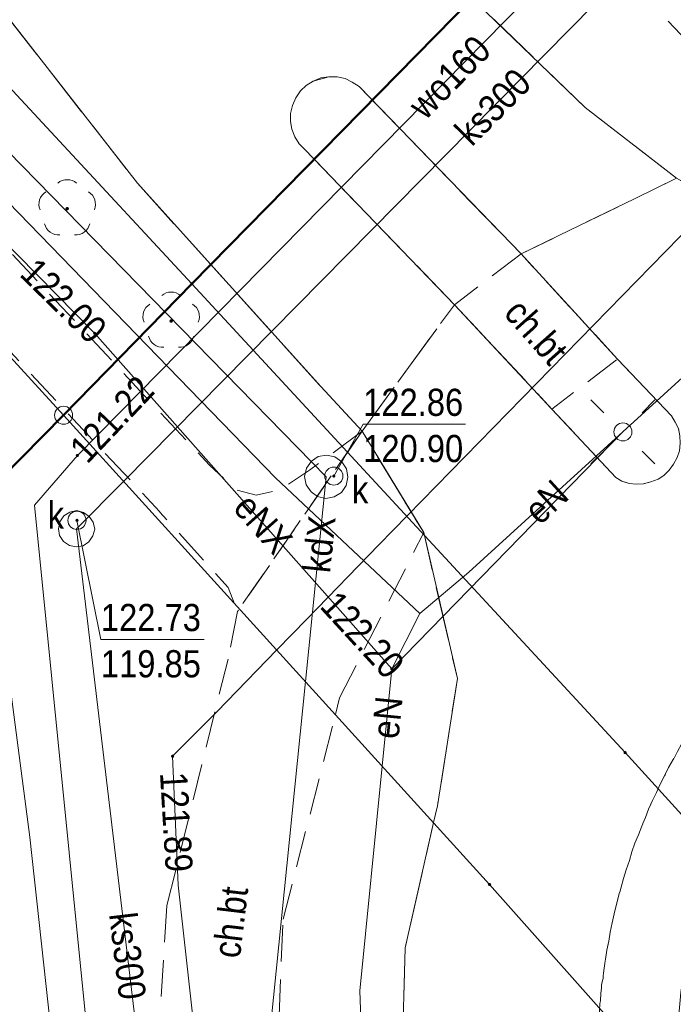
# Model space of a CAD drawing. Header units: metres. Extents: x 0 to 6446955, y 0 to 5658558.
# Tile 107 of 188: x 6441170 to 6441188, y 5654541 to 5654568. Entities that reach past the tile are written whole.
import ezdxf
from ezdxf.enums import TextEntityAlignment as Align

# ---------------------------------------------------------------- set-up
doc = ezdxf.new("R2010")
doc.units = ezdxf.units.M
doc.header["$MEASUREMENT"] = 0
for name, pattern in [('1.0_0.5', [1.5, 1, -0.5]), ('1.5_0.5', [2, 1.5, -0.5]), ('219-500', [0]), ('PRZER3-1', [4, 3, -1])]:
    doc.linetypes.add(name, pattern=pattern)
doc.layers.get('0').update_dxf_attribs({"color": 2, "linetype": 'CONTINUOUS', "lineweight": 5})
for name, color, linetype in [('202-punkt graniczny', 7, 'CONTINUOUS'), ('203-punkt graniczny', 7, 'CONTINUOUS'), ('219-działka ewidencyjna', 7, 'CONTINUOUS'), ('chodnik', 7, 'CONTINUOUS'), ('chodnik-Atr17', 7, 'CONTINUOUS'), ('jezdnia', 7, 'CONTINUOUS'), ('komora podziemna', 7, 'CONTINUOUS'), ('krawężnik', 7, 'CONTINUOUS'), ('latarnia', 7, 'CONTINUOUS'), ('przewód elektroenergetyczny podziemny', 7, 'CONTINUOUS'), ('przewód elektroenergetyczny podziemny-Atr1', 7, 'CONTINUOUS'), ('przewód gazowy', 7, 'CONTINUOUS'), ('przewód kanalizacyjny', 7, 'CONTINUOUS'), ('przewód kanalizacyjny-Atr1', 7, 'CONTINUOUS'), ('przewód telekomunikacyjny podziemny', 7, 'CONTINUOUS'), ('przewód wodociągowy', 7, 'CONTINUOUS'), ('przewód wodociągowy-Atr1', 7, 'CONTINUOUS'), ('rzedna', 7, 'CONTINUOUS'), ('rzedna-Atr2', 7, 'CONTINUOUS'), ('rzedna-Atr3', 7, 'CONTINUOUS'), ('właz do komory lub kanału - okrągły', 7, 'CONTINUOUS'), ('właz do komory lub kanału - okrągły-Atr17', 7, 'CONTINUOUS')]:
    doc.layers.add(name, color=color, linetype=linetype)
doc.layers.add('z - kartowanie', color=1, linetype='CONTINUOUS', lineweight=5)
doc.layers.add('z - MPZT', color=121, linetype='PRZER3-1', lineweight=18)
doc.styles.add('MapaZas', font='geodezja.shx', dxfattribs={"width": 0.9})

# ---------------------------------------------------------------- blocks, each defined once
blk = doc.blocks.new('203')
at = {"linetype": 'Continuous', "lineweight": 0}
h = blk.add_hatch(color=0, dxfattribs=at)
edge = h.paths.add_edge_path()
edge.add_arc((0, 0), 0.045, 0, 360)
blk = doc.blocks.new('202')
at = {"color": 0, "linetype": 'Continuous', "lineweight": 0}
blk.add_circle((0, 0), 0.25, dxfattribs=at)
blk = doc.blocks.new('SM01')
at = {"color": 0, "linetype": 'Continuous', "lineweight": 13}
for p, q in [((-0.53, 0.531), (-0.883, 0.884)), ((0.531, 0.531), (0.884, 0.884)), ((-0.53, -0.53), (-0.883, -0.883)), ((0.531, -0.53), (0.884, -0.883))]:
    blk.add_line(p, q, dxfattribs=at)
blk.add_circle((0, 0), 0.25, dxfattribs=at)
blk = doc.blocks.new('PW01')
at = {"linetype": 'Continuous', "lineweight": 13}
h = blk.add_hatch(color=0, dxfattribs=at)
edge = h.paths.add_edge_path()
edge.add_arc((0, 0), 0.045, 0, 360)
blk = doc.blocks.new('US22')
at = {"color": 0, "linetype": 'Continuous', "lineweight": 13}
blk.add_circle((0, 0), 0.25, dxfattribs=at)
blk = doc.blocks.new('OP021')
at = {"linetype": 'Continuous', "lineweight": 13}
h = blk.add_hatch(color=0, dxfattribs=at)
edge = h.paths.add_edge_path()
edge.add_arc((0, 0), 0.05, 0, 360)
at = {"color": 0, "linetype": 'Continuous', "lineweight": 13}
for centre, start, end in [((0, 0.4), 49.272, 130.728), ((-0.38, 0.124), 121.308, 202.548), ((0.38, 0.124), 337.452, 58.692), ((-0.235, -0.324), 193.221, 274.871), ((0.235, -0.324), 265.129, 346.779)]:
    blk.add_arc(centre, 0.4, start, end, dxfattribs=at)

msp = doc.modelspace()

# ---------------------------------------------------------------- linework, layer by layer
at = {"layer": '219-działka ewidencyjna', "color": 3, "linetype": '219-500', "lineweight": 13, "flags": 128}
for points in [[(6441098.31, 5654643.08), (6441175.03, 5654560.4)], [(6441171.49, 5654556.77), (6441136.17, 5654595.39)], [(6441175.03, 5654560.4), (6441189.5, 5654575.13)], [(6441175.03, 5654560.4), (6441186.99, 5654547.46)], [(6441171.49, 5654556.77), (6441168.61, 5654553.86)], [(6441183.25, 5654543.82), (6441171.49, 5654556.77)], [(6441186.99, 5654547.46), (6441222.32, 5654508.6)], [(6441218.29, 5654504.41), (6441183.25, 5654543.82)]]:
    msp.add_lwpolyline(points, dxfattribs=at)
at = {"layer": 'chodnik', "color": 7, "linetype": '1.0_0.5', "lineweight": 13}
for p, q in [((6441179.73, 5654556.33), (6441176.29, 5654551.35)), ((6441181.43, 5654553.53), (6441179.73, 5654556.33)), ((6441179.11, 5654548.97), (6441181.43, 5654553.53)), ((6441176.29, 5654551.35), (6441176.03, 5654550.04)), ((6441176.03, 5654550.04), (6441174.34, 5654543.23)), ((6441179, 5654548.51), (6441179.11, 5654548.97)), ((6441177.55, 5654542.86), (6441179, 5654548.51)), ((6441174.34, 5654543.23), (6441174.01, 5654537.97)), ((6441177.31, 5654537.2), (6441177.55, 5654542.86))]:
    msp.add_line(p, q, dxfattribs=at)
at = {"layer": 'chodnik', "color": 7, "linetype": '1.0_0.5', "lineweight": 13, "flags": 128}
for points in [[(6441179.73, 5654556.33), (6441178.28, 5654555.25), (6441177.45, 5654554.71), (6441176.81, 5654554.56), (6441176.24, 5654554.71), (6441175.52, 5654555.39), (6441158.32, 5654573.78), (6441129.25, 5654605), (6441115.95, 5654619.31), (6441110.89, 5654624.73), (6441103.8, 5654632.37), (6441097.1, 5654639.58), (6441083.37, 5654654.37), (6441079.46, 5654658.55), (6441078.18, 5654657.15), (6441082, 5654653.07), (6441095.81, 5654638.23), (6441102.41, 5654631.09), (6441109.55, 5654623.42), (6441114.74, 5654617.87), (6441127.88, 5654603.67), (6441156.97, 5654572.49), (6441174.15, 5654554.1), (6441176.03, 5654552.02), (6441176.29, 5654551.35)], [(6441189.53, 5654565.08), (6441193.47, 5654566.57), (6441192.08, 5654566.81), (6441191.1, 5654567.21), (6441189.86, 5654568.2), (6441186.77, 5654571.47), (6441185.69, 5654570.3), (6441189.1, 5654566.67), (6441189.53, 5654565.94)], [(6441184.12, 5654561.22), (6441182.28, 5654559.82), (6441184.97, 5654556.94), (6441186.78, 5654558.32)]]:
    msp.add_lwpolyline(points, close=True, dxfattribs=at)
at = {"layer": 'jezdnia', "color": 7, "linetype": '1.5_0.5', "lineweight": 13}
msp.add_lwpolyline([(6441168.6, 5654569.48), (6441173.53, 5654563.17), (6441178.59, 5654557.56), (6441179.73, 5654556.33), (6441182.28, 5654559.82), (6441178.15, 5654564.1), (6441177.99, 5654564.26), (6441177.87, 5654564.45), (6441177.79, 5654564.66), (6441177.75, 5654564.88), (6441177.75, 5654565.1), (6441177.81, 5654565.32), (6441177.9, 5654565.53), (6441178.03, 5654565.72), (6441178.19, 5654565.87), (6441178.38, 5654565.99), (6441178.81, 5654566.11), (6441179.04, 5654566.11), (6441179.26, 5654566.06), (6441179.46, 5654565.96), (6441179.65, 5654565.84), (6441184.12, 5654561.22), (6441188.41, 5654563.31), (6441185.89, 5654565.26), (6441181.18, 5654569.81)], dxfattribs=at)
at = {"layer": 'jezdnia', "color": 7, "linetype": '1.5_0.5', "lineweight": 13, "flags": 128}
for points in [[(6441226.55, 5654549.73), (6441223.16, 5654553.12), (6441222.25, 5654552.28), (6441221.24, 5654552.16), (6441220.55, 5654552.65), (6441218.75, 5654554.7), (6441217.83, 5654555.33), (6441217.16, 5654556.15), (6441216.38, 5654557.82), (6441216.51, 5654559.23), (6441212.87, 5654562.46), (6441210.4, 5654561.39), (6441207.86, 5654560.97), (6441204.8, 5654560.89), (6441200.48, 5654560.74), (6441196.23, 5654560.69), (6441193.62, 5654560.91), (6441191.25, 5654561.69), (6441188.41, 5654563.31), (6441184.12, 5654561.22), (6441186.78, 5654558.32), (6441188.27, 5654556.75), (6441188.37, 5654556.58), (6441188.46, 5654556.4), (6441188.5, 5654556.2), (6441188.51, 5654556), (6441188.49, 5654555.79), (6441188.43, 5654555.6), (6441188.33, 5654555.42), (6441188.21, 5654555.25), (6441188.06, 5654555.11), (6441187.9, 5654555.01), (6441187.7, 5654554.93), (6441187.5, 5654554.88), (6441187.3, 5654554.87), (6441187.1, 5654554.89), (6441186.9, 5654554.95), (6441186.73, 5654555.05), (6441184.97, 5654556.94), (6441182.28, 5654559.82), (6441179.73, 5654556.33), (6441181.43, 5654553.53), (6441182.36, 5654549.51), (6441181.81, 5654545.99), (6441181.7, 5654545.53), (6441180.92, 5654542.07), (6441180.78, 5654537.11), (6441180.74, 5654533.05), (6441179.65, 5654528.13), (6441183.62, 5654525.17), (6441184.89, 5654525.58), (6441189.43, 5654529.07), (6441189.28, 5654529.27), (6441189.14, 5654529.49), (6441188.99, 5654529.7), (6441188.85, 5654529.92), (6441188.72, 5654530.13), (6441188.59, 5654530.36), (6441188.46, 5654530.58), (6441188.34, 5654530.8), (6441188.21, 5654531.02), (6441188.1, 5654531.25), (6441187.98, 5654531.48), (6441187.88, 5654531.71), (6441187.76, 5654531.94), (6441187.66, 5654532.17), (6441187.56, 5654532.41), (6441187.46, 5654532.65), (6441187.37, 5654532.88), (6441187.28, 5654533.12), (6441187.19, 5654533.36), (6441187.11, 5654533.6), (6441187.03, 5654533.85), (6441186.96, 5654534.09), (6441186.88, 5654534.34), (6441186.82, 5654534.58), (6441186.75, 5654534.83), (6441186.69, 5654535.07), (6441186.63, 5654535.32), (6441186.57, 5654535.58), (6441186.53, 5654535.83), (6441186.48, 5654536.08), (6441186.4, 5654536.59), (6441186.37, 5654536.84), (6441186.33, 5654537.09), (6441186.31, 5654537.34), (6441186.29, 5654537.6), (6441186.27, 5654537.85), (6441186.25, 5654538.11), (6441186.24, 5654538.36), (6441186.23, 5654538.62), (6441186.22, 5654538.87), (6441186.23, 5654539.13), (6441186.23, 5654539.38), (6441186.24, 5654539.64), (6441186.25, 5654539.89), (6441186.27, 5654540.15), (6441186.28, 5654540.41), (6441186.29, 5654540.47), (6441186.29, 5654540.54), (6441186.31, 5654540.61), (6441186.31, 5654540.68), (6441186.32, 5654540.75), (6441186.32, 5654540.82), (6441186.34, 5654540.96), (6441186.34, 5654541.03), (6441186.35, 5654541.1), (6441186.37, 5654541.17), (6441186.38, 5654541.23), (6441186.38, 5654541.3), (6441186.39, 5654541.37), (6441186.41, 5654541.51), (6441186.45, 5654541.76), (6441186.49, 5654542.01), (6441186.54, 5654542.26), (6441186.58, 5654542.51), (6441186.63, 5654542.76), (6441186.69, 5654543.01), (6441186.81, 5654543.5), (6441186.88, 5654543.75), (6441186.95, 5654543.99), (6441187.02, 5654544.23), (6441187.11, 5654544.48), (6441187.18, 5654544.72), (6441187.26, 5654544.96), (6441187.36, 5654545.19), (6441187.45, 5654545.43), (6441187.55, 5654545.67), (6441187.64, 5654545.9), (6441187.75, 5654546.14), (6441187.86, 5654546.36), (6441187.96, 5654546.59), (6441188.08, 5654546.82), (6441188.19, 5654547.05), (6441188.32, 5654547.27), (6441188.44, 5654547.49), (6441188.56, 5654547.71), (6441188.7, 5654547.93), (6441188.83, 5654548.15), (6441188.97, 5654548.36), (6441189.11, 5654548.57), (6441189.25, 5654548.78), (6441189.4, 5654548.99), (6441189.55, 5654549.2), (6441189.7, 5654549.4), (6441189.86, 5654549.6), (6441190.01, 5654549.8), (6441190.18, 5654549.99), (6441190.34, 5654550.19), (6441190.51, 5654550.38), (6441190.68, 5654550.57), (6441190.85, 5654550.75), (6441191.03, 5654550.94), (6441191.21, 5654551.12), (6441191.39, 5654551.29), (6441191.57, 5654551.47), (6441191.76, 5654551.64), (6441191.95, 5654551.81), (6441192.14, 5654551.98), (6441192.33, 5654552.14), (6441192.54, 5654552.3), (6441192.73, 5654552.46), (6441193.14, 5654552.76), (6441193.35, 5654552.92), (6441193.55, 5654553.05), (6441193.76, 5654553.2), (6441193.98, 5654553.34), (6441194.19, 5654553.47), (6441194.41, 5654553.6), (6441194.62, 5654553.72), (6441194.85, 5654553.85), (6441195.07, 5654553.98), (6441195.29, 5654554.09), (6441195.52, 5654554.21), (6441195.75, 5654554.31), (6441195.98, 5654554.42), (6441196.21, 5654554.53), (6441196.44, 5654554.63), (6441196.67, 5654554.73), (6441196.9, 5654554.82), (6441197.15, 5654554.91), (6441197.39, 5654555), (6441197.62, 5654555.08), (6441197.86, 5654555.17), (6441198.1, 5654555.24), (6441198.34, 5654555.31), (6441198.59, 5654555.38), (6441198.84, 5654555.45), (6441199.08, 5654555.51), (6441199.33, 5654555.57), (6441199.57, 5654555.63), (6441199.82, 5654555.67), (6441200.32, 5654555.77), (6441200.57, 5654555.81), (6441200.81, 5654555.84), (6441201.08, 5654555.88), (6441201.33, 5654555.9), (6441201.58, 5654555.93), (6441201.83, 5654555.96), (6441202.08, 5654555.97), (6441202.33, 5654555.99), (6441202.59, 5654556), (6441202.84, 5654556.01), (6441203.09, 5654556.01), (6441203.35, 5654556.01), (6441203.6, 5654556), (6441203.85, 5654556), (6441204.1, 5654555.99), (6441204.36, 5654555.98), (6441204.61, 5654555.96), (6441204.86, 5654555.93), (6441205.11, 5654555.91), (6441205.37, 5654555.88), (6441205.62, 5654555.85), (6441205.87, 5654555.81), (6441206.11, 5654555.77), (6441206.36, 5654555.72), (6441206.61, 5654555.68), (6441206.86, 5654555.62), (6441207.11, 5654555.57), (6441207.35, 5654555.51), (6441207.6, 5654555.45), (6441207.85, 5654555.39), (6441208.09, 5654555.31), (6441208.33, 5654555.24), (6441208.57, 5654555.16), (6441208.81, 5654555.08), (6441209.05, 5654554.99), (6441209.29, 5654554.9), (6441209.52, 5654554.82), (6441209.76, 5654554.71), (6441209.98, 5654554.62), (6441210.22, 5654554.51), (6441210.45, 5654554.41), (6441210.68, 5654554.29), (6441210.91, 5654554.19), (6441211.13, 5654554.07), (6441211.35, 5654553.95), (6441211.57, 5654553.83), (6441211.8, 5654553.7), (6441212.02, 5654553.57), (6441212.22, 5654553.44), (6441212.44, 5654553.3), (6441212.65, 5654553.17), (6441212.87, 5654553.03), (6441213.07, 5654552.88), (6441213.27, 5654552.73), (6441213.48, 5654552.57), (6441213.68, 5654552.42), (6441213.87, 5654552.27), (6441214.07, 5654552.1), (6441214.27, 5654551.94), (6441214.45, 5654551.78), (6441214.65, 5654551.6), (6441214.83, 5654551.44), (6441215.02, 5654551.26), (6441215.2, 5654551.08), (6441215.38, 5654550.9), (6441215.56, 5654550.73), (6441215.72, 5654550.53), (6441215.9, 5654550.35), (6441216.07, 5654550.16), (6441216.22, 5654549.96), (6441216.39, 5654549.77), (6441216.7, 5654549.37), (6441216.86, 5654549.17), (6441217, 5654548.97), (6441217.15, 5654548.76), (6441217.3, 5654548.55), (6441217.43, 5654548.34), (6441217.57, 5654548.13), (6441217.71, 5654547.92), (6441217.84, 5654547.69), (6441217.97, 5654547.48), (6441218.09, 5654547.26), (6441218.21, 5654547.04), (6441218.33, 5654546.81), (6441218.44, 5654546.58), (6441218.56, 5654546.36), (6441218.66, 5654546.13), (6441218.77, 5654545.9), (6441218.87, 5654545.66), (6441218.96, 5654545.43), (6441219.06, 5654545.19)], [(6441218.04, 5654530.7), (6441218.16, 5654530.92), (6441218.27, 5654531.15), (6441218.4, 5654531.38), (6441218.5, 5654531.61), (6441218.62, 5654531.84), (6441218.72, 5654532.06), (6441218.82, 5654532.3), (6441218.92, 5654532.53), (6441219.01, 5654532.77), (6441219.11, 5654533.01), (6441219.2, 5654533.25), (6441219.29, 5654533.48), (6441219.36, 5654533.72), (6441219.45, 5654533.97), (6441219.52, 5654534.21), (6441219.58, 5654534.46), (6441219.65, 5654534.7), (6441219.71, 5654534.95), (6441219.78, 5654535.2), (6441219.83, 5654535.44), (6441219.88, 5654535.69), (6441219.93, 5654535.94), (6441219.98, 5654536.19), (6441220.01, 5654536.44), (6441220.05, 5654536.7), (6441220.08, 5654536.95), (6441220.11, 5654537.2), (6441220.14, 5654537.45), (6441220.16, 5654537.71), (6441220.18, 5654537.96), (6441220.19, 5654538.22), (6441220.2, 5654538.47), (6441220.21, 5654538.73), (6441220.21, 5654538.98), (6441220.21, 5654539.23), (6441220.2, 5654539.49), (6441220.2, 5654539.74), (6441220.18, 5654540), (6441220.17, 5654540.25), (6441220.14, 5654540.5), (6441220.13, 5654540.75), (6441220.09, 5654541.01), (6441220.07, 5654541.26), (6441220.03, 5654541.51), (6441219.99, 5654541.76), (6441219.95, 5654542.01), (6441219.9, 5654542.27), (6441219.85, 5654542.52), (6441219.79, 5654542.77), (6441219.74, 5654543.01), (6441219.68, 5654543.26), (6441219.62, 5654543.5), (6441219.54, 5654543.75), (6441219.48, 5654543.99), (6441219.4, 5654544.23), (6441219.31, 5654544.48), (6441219.23, 5654544.72), (6441219.14, 5654544.96), (6441219.06, 5654545.19), (6441218.96, 5654545.43), (6441218.87, 5654545.66), (6441218.77, 5654545.9), (6441218.66, 5654546.13), (6441218.56, 5654546.36), (6441218.44, 5654546.58), (6441218.33, 5654546.81), (6441218.21, 5654547.04), (6441218.09, 5654547.26), (6441217.97, 5654547.48), (6441217.84, 5654547.69), (6441217.71, 5654547.92), (6441217.57, 5654548.13), (6441217.43, 5654548.34), (6441217.3, 5654548.55), (6441217.15, 5654548.76), (6441217, 5654548.97), (6441216.86, 5654549.17), (6441216.7, 5654549.37), (6441216.55, 5654549.58), (6441216.39, 5654549.77), (6441216.22, 5654549.96), (6441216.07, 5654550.16), (6441215.9, 5654550.35), (6441215.72, 5654550.53), (6441215.56, 5654550.73), (6441215.38, 5654550.9), (6441215.2, 5654551.08), (6441215.02, 5654551.26), (6441214.83, 5654551.44), (6441214.65, 5654551.6), (6441214.45, 5654551.78), (6441214.27, 5654551.94), (6441214.07, 5654552.1), (6441213.87, 5654552.27), (6441213.68, 5654552.42), (6441213.48, 5654552.57), (6441213.27, 5654552.73), (6441213.07, 5654552.88), (6441212.87, 5654553.03), (6441212.65, 5654553.17), (6441212.44, 5654553.3), (6441212.22, 5654553.44), (6441212.02, 5654553.57), (6441211.8, 5654553.7), (6441211.57, 5654553.83), (6441211.35, 5654553.95), (6441211.13, 5654554.07), (6441210.91, 5654554.19), (6441210.68, 5654554.29), (6441210.45, 5654554.41), (6441210.22, 5654554.51), (6441209.98, 5654554.62), (6441209.76, 5654554.71), (6441209.52, 5654554.82), (6441209.29, 5654554.9), (6441209.05, 5654554.99), (6441208.81, 5654555.08), (6441208.57, 5654555.16), (6441208.33, 5654555.24), (6441208.09, 5654555.31), (6441207.85, 5654555.39), (6441207.6, 5654555.45), (6441207.35, 5654555.51), (6441207.11, 5654555.57), (6441206.86, 5654555.62), (6441206.61, 5654555.68), (6441206.36, 5654555.72), (6441206.11, 5654555.77), (6441205.87, 5654555.81), (6441205.62, 5654555.85), (6441205.37, 5654555.88), (6441205.11, 5654555.91), (6441204.86, 5654555.93), (6441204.61, 5654555.96), (6441204.36, 5654555.98), (6441204.1, 5654555.99), (6441203.85, 5654556), (6441203.6, 5654556), (6441203.35, 5654556.01), (6441203.09, 5654556.01), (6441202.84, 5654556.01), (6441202.59, 5654556), (6441202.33, 5654555.99), (6441202.08, 5654555.97), (6441201.83, 5654555.96), (6441201.58, 5654555.93), (6441201.33, 5654555.9), (6441201.08, 5654555.88), (6441200.81, 5654555.84), (6441200.57, 5654555.81), (6441200.32, 5654555.77), (6441200.07, 5654555.73), (6441199.82, 5654555.67), (6441199.57, 5654555.63), (6441199.33, 5654555.57), (6441199.08, 5654555.51), (6441198.84, 5654555.45), (6441198.59, 5654555.38), (6441198.34, 5654555.31), (6441198.1, 5654555.24), (6441197.86, 5654555.17), (6441197.62, 5654555.08), (6441197.39, 5654555), (6441197.15, 5654554.91), (6441196.9, 5654554.82), (6441196.67, 5654554.73), (6441196.44, 5654554.63), (6441196.21, 5654554.53), (6441195.98, 5654554.42), (6441195.75, 5654554.31), (6441195.52, 5654554.21), (6441195.29, 5654554.09), (6441195.07, 5654553.98), (6441194.85, 5654553.85), (6441194.62, 5654553.72), (6441194.41, 5654553.6), (6441194.19, 5654553.47), (6441193.98, 5654553.34), (6441193.76, 5654553.2), (6441193.55, 5654553.05), (6441193.35, 5654552.92), (6441193.14, 5654552.76), (6441192.93, 5654552.61), (6441192.73, 5654552.46), (6441192.54, 5654552.3), (6441192.33, 5654552.14), (6441192.14, 5654551.98), (6441191.95, 5654551.81), (6441191.76, 5654551.64), (6441191.57, 5654551.47), (6441191.39, 5654551.29), (6441191.21, 5654551.12), (6441191.03, 5654550.94), (6441190.85, 5654550.75), (6441190.68, 5654550.57), (6441190.51, 5654550.38), (6441190.34, 5654550.19), (6441190.18, 5654549.99), (6441190.01, 5654549.8), (6441189.86, 5654549.6), (6441189.7, 5654549.4), (6441189.55, 5654549.2), (6441189.4, 5654548.99), (6441189.25, 5654548.78), (6441189.11, 5654548.57), (6441188.97, 5654548.36), (6441188.83, 5654548.15), (6441188.7, 5654547.93), (6441188.56, 5654547.71), (6441188.44, 5654547.49), (6441188.32, 5654547.27), (6441188.19, 5654547.05), (6441188.08, 5654546.82), (6441187.96, 5654546.59), (6441187.86, 5654546.36), (6441187.75, 5654546.14), (6441187.64, 5654545.9), (6441187.55, 5654545.67), (6441187.45, 5654545.43), (6441187.36, 5654545.19), (6441187.26, 5654544.96), (6441187.18, 5654544.72), (6441187.11, 5654544.48), (6441187.02, 5654544.23), (6441186.95, 5654543.99), (6441186.88, 5654543.75), (6441186.81, 5654543.5), (6441186.75, 5654543.25), (6441186.69, 5654543.01), (6441186.63, 5654542.76), (6441186.58, 5654542.51), (6441186.54, 5654542.26), (6441186.49, 5654542.01), (6441186.45, 5654541.76), (6441186.41, 5654541.51), (6441186.4, 5654541.44), (6441186.39, 5654541.37), (6441186.38, 5654541.3), (6441186.38, 5654541.23), (6441186.37, 5654541.17), (6441186.35, 5654541.1), (6441186.34, 5654541.03), (6441186.34, 5654540.96), (6441186.33, 5654540.89), (6441186.32, 5654540.82), (6441186.32, 5654540.75), (6441186.31, 5654540.68), (6441186.31, 5654540.61), (6441186.29, 5654540.54), (6441186.29, 5654540.47), (6441186.28, 5654540.41), (6441186.27, 5654540.15), (6441186.25, 5654539.89), (6441186.24, 5654539.64), (6441188.44, 5654539.6), (6441188.44, 5654539.81), (6441188.46, 5654540.01), (6441188.47, 5654540.22), (6441188.49, 5654540.43), (6441188.51, 5654540.63), (6441188.53, 5654540.84), (6441188.56, 5654541.04), (6441188.59, 5654541.25), (6441188.63, 5654541.5), (6441188.68, 5654541.75), (6441188.72, 5654542), (6441188.78, 5654542.25), (6441188.83, 5654542.49), (6441188.89, 5654542.74), (6441188.96, 5654542.98), (6441189.02, 5654543.22), (6441189.1, 5654543.46), (6441189.17, 5654543.71), (6441189.26, 5654543.95), (6441189.34, 5654544.19), (6441189.43, 5654544.42), (6441189.53, 5654544.65), (6441189.62, 5654544.89), (6441189.73, 5654545.12), (6441189.83, 5654545.35), (6441189.94, 5654545.58), (6441190.05, 5654545.81), (6441190.17, 5654546.02), (6441190.29, 5654546.25), (6441190.41, 5654546.47), (6441190.55, 5654546.69), (6441190.67, 5654546.9), (6441190.81, 5654547.12), (6441190.95, 5654547.33), (6441191.09, 5654547.54), (6441191.24, 5654547.74), (6441191.39, 5654547.95), (6441191.54, 5654548.15), (6441191.7, 5654548.35), (6441191.86, 5654548.54), (6441192.02, 5654548.74), (6441192.19, 5654548.93), (6441192.35, 5654549.11), (6441192.52, 5654549.3), (6441192.71, 5654549.48), (6441192.88, 5654549.67), (6441193.06, 5654549.83), (6441193.25, 5654550.01), (6441193.44, 5654550.18), (6441193.62, 5654550.34), (6441193.82, 5654550.51), (6441194.02, 5654550.66), (6441194.21, 5654550.82), (6441194.41, 5654550.98), (6441194.62, 5654551.12), (6441194.82, 5654551.27), (6441195.03, 5654551.42), (6441195.25, 5654551.55), (6441195.47, 5654551.69), (6441195.69, 5654551.81), (6441195.91, 5654551.94), (6441196.13, 5654552.06), (6441196.37, 5654552.17), (6441196.59, 5654552.29), (6441196.82, 5654552.39), (6441197.05, 5654552.5), (6441197.29, 5654552.61), (6441197.53, 5654552.7), (6441197.77, 5654552.8), (6441198, 5654552.88), (6441198.24, 5654552.97), (6441198.48, 5654553.05), (6441198.73, 5654553.13), (6441198.98, 5654553.21), (6441199.22, 5654553.27), (6441199.47, 5654553.34), (6441199.72, 5654553.4), (6441199.96, 5654553.46), (6441200.21, 5654553.51), (6441200.46, 5654553.56), (6441200.71, 5654553.6), (6441200.96, 5654553.65), (6441201.23, 5654553.69), (6441201.48, 5654553.71), (6441201.73, 5654553.75), (6441201.99, 5654553.77), (6441202.24, 5654553.79), (6441202.5, 5654553.8), (6441202.75, 5654553.82), (6441203.01, 5654553.82), (6441203.26, 5654553.82), (6441203.52, 5654553.82), (6441203.77, 5654553.81), (6441204.03, 5654553.8), (6441204.28, 5654553.79), (6441204.54, 5654553.78), (6441204.79, 5654553.75), (6441205.05, 5654553.72), (6441205.3, 5654553.69), (6441205.55, 5654553.66), (6441205.81, 5654553.61), (6441206.05, 5654553.57), (6441206.3, 5654553.52), (6441206.55, 5654553.47), (6441206.8, 5654553.41), (6441207.05, 5654553.35), (6441207.3, 5654553.29), (6441207.54, 5654553.21), (6441207.79, 5654553.14), (6441208.03, 5654553.05), (6441208.26, 5654552.97), (6441208.5, 5654552.87), (6441208.74, 5654552.78), (6441208.98, 5654552.69), (6441209.21, 5654552.58), (6441209.44, 5654552.48), (6441209.66, 5654552.37), (6441209.89, 5654552.26), (6441210.12, 5654552.13), (6441210.35, 5654552.02), (6441210.57, 5654551.9), (6441210.78, 5654551.76), (6441211, 5654551.63), (6441211.22, 5654551.49), (6441211.43, 5654551.35), (6441211.64, 5654551.21), (6441211.85, 5654551.06), (6441212.05, 5654550.91), (6441212.26, 5654550.76), (6441212.45, 5654550.6), (6441212.65, 5654550.44), (6441212.85, 5654550.27), (6441213.03, 5654550.11), (6441213.22, 5654549.94), (6441213.41, 5654549.76), (6441213.6, 5654549.59), (6441213.77, 5654549.41), (6441213.95, 5654549.22), (6441214.13, 5654549.04), (6441214.29, 5654548.85), (6441214.46, 5654548.66), (6441214.63, 5654548.46), (6441214.78, 5654548.27), (6441214.94, 5654548.07), (6441215.09, 5654547.86), (6441215.24, 5654547.66), (6441215.39, 5654547.45), (6441215.53, 5654547.24), (6441215.67, 5654547.02), (6441215.81, 5654546.81), (6441215.94, 5654546.6), (6441216.07, 5654546.38), (6441216.19, 5654546.15), (6441216.31, 5654545.93), (6441216.44, 5654545.7), (6441216.54, 5654545.48), (6441216.66, 5654545.24), (6441216.75, 5654545.01), (6441216.86, 5654544.78), (6441216.96, 5654544.55), (6441217.05, 5654544.31), (6441217.14, 5654544.08), (6441217.22, 5654543.83), (6441217.3, 5654543.59), (6441217.37, 5654543.35), (6441217.45, 5654543.11), (6441217.52, 5654542.87), (6441217.58, 5654542.62), (6441217.64, 5654542.38), (6441217.69, 5654542.12), (6441217.75, 5654541.88), (6441217.79, 5654541.63), (6441217.83, 5654541.38), (6441217.87, 5654541.13), (6441217.9, 5654540.88), (6441217.93, 5654540.63), (6441217.96, 5654540.38), (6441217.98, 5654540.13), (6441218, 5654539.87), (6441218.01, 5654539.62), (6441218.02, 5654539.37), (6441218.02, 5654539.11), (6441218.02, 5654538.86), (6441218.02, 5654538.61), (6441218, 5654538.36), (6441218, 5654538.1), (6441217.97, 5654537.85), (6441217.96, 5654537.6), (6441217.93, 5654537.34), (6441217.9, 5654537.09), (6441217.87, 5654536.84), (6441217.82, 5654536.59), (6441217.79, 5654536.34), (6441217.73, 5654536.09), (6441217.69, 5654535.84), (6441217.63, 5654535.59), (6441217.57, 5654535.36), (6441217.5, 5654535.11), (6441217.44, 5654534.87), (6441217.37, 5654534.62), (6441217.29, 5654534.38), (6441217.21, 5654534.14), (6441217.12, 5654533.9), (6441217.04, 5654533.66), (6441216.94, 5654533.43), (6441216.85, 5654533.2), (6441216.75, 5654532.96), (6441216.64, 5654532.73), (6441216.53, 5654532.5), (6441216.41, 5654532.28), (6441216.3, 5654532.05), (6441216.18, 5654531.83), (6441216.05, 5654531.6), (6441215.92, 5654531.38), (6441215.78, 5654531.17), (6441215.64, 5654530.95), (6441215.51, 5654530.74), (6441215.36, 5654530.53), (6441215.21, 5654530.33), (6441215.05, 5654530.12), (6441214.9, 5654529.92), (6441214.74, 5654529.71), (6441214.58, 5654529.52), (6441214.41, 5654529.33), (6441214.25, 5654529.13), (6441214.07, 5654528.95), (6441213.9, 5654528.77), (6441213.72, 5654528.58), (6441213.53, 5654528.41), (6441213.35, 5654528.23), (6441213.17, 5654528.05), (6441212.97, 5654527.89), (6441212.78, 5654527.72), (6441214.33, 5654526.17), (6441214.53, 5654526.34), (6441214.72, 5654526.51), (6441214.9, 5654526.68), (6441215.09, 5654526.86), (6441215.27, 5654527.04), (6441215.45, 5654527.22), (6441215.63, 5654527.41), (6441215.8, 5654527.6), (6441215.96, 5654527.79), (6441216.14, 5654527.98), (6441216.3, 5654528.18), (6441216.46, 5654528.37), (6441216.62, 5654528.57), (6441216.77, 5654528.78), (6441216.92, 5654528.99), (6441217.08, 5654529.19), (6441217.22, 5654529.4), (6441217.37, 5654529.61), (6441217.51, 5654529.82), (6441217.64, 5654530.04), (6441217.78, 5654530.26), (6441217.9, 5654530.48)]]:
    msp.add_lwpolyline(points, close=True, dxfattribs=at)
at = {"layer": 'komora podziemna', "color": 32, "linetype": 'Continuous', "lineweight": 13, "flags": 128}
for points in [[(6441179.34, 5654555.06), (6441179.29, 5654554.83), (6441179.16, 5654554.64), (6441178.96, 5654554.52), (6441178.73, 5654554.47), (6441178.5, 5654554.53), (6441178.32, 5654554.66), (6441178.19, 5654554.85), (6441178.14, 5654555.08), (6441178.2, 5654555.31), (6441178.33, 5654555.5), (6441178.52, 5654555.63), (6441178.75, 5654555.67), (6441178.98, 5654555.62), (6441179.17, 5654555.48), (6441179.3, 5654555.29)], [(6441172.31, 5654553.82), (6441172.35, 5654553.63), (6441172.3, 5654553.44), (6441172.19, 5654553.28), (6441172.03, 5654553.17), (6441171.84, 5654553.14), (6441171.65, 5654553.18), (6441171.49, 5654553.29), (6441171.38, 5654553.45), (6441171.35, 5654553.64), (6441171.39, 5654553.83), (6441171.5, 5654553.99), (6441171.66, 5654554.1), (6441171.86, 5654554.14), (6441172.04, 5654554.09), (6441172.2, 5654553.98)]]:
    msp.add_lwpolyline(points, close=True, dxfattribs=at)
at = {"layer": 'krawężnik', "color": 7, "linetype": 'Continuous', "lineweight": 13, "flags": 128}
for points in [[(6441215.95, 5654564.88), (6441214.37, 5654563.34), (6441212.87, 5654562.46), (6441210.4, 5654561.39), (6441207.86, 5654560.97), (6441204.8, 5654560.89), (6441200.48, 5654560.74), (6441196.23, 5654560.69), (6441193.62, 5654560.91), (6441191.25, 5654561.69), (6441188.41, 5654563.31), (6441185.89, 5654565.26), (6441181.18, 5654569.81), (6441174.19, 5654575.49), (6441167.96, 5654581.34)], [(6441168.6, 5654569.48), (6441173.53, 5654563.17), (6441178.59, 5654557.56), (6441179.73, 5654556.33)], [(6441178.15, 5654564.1), (6441177.99, 5654564.26), (6441177.87, 5654564.45), (6441177.79, 5654564.66), (6441177.75, 5654564.88), (6441177.75, 5654565.1), (6441177.81, 5654565.32), (6441177.9, 5654565.53), (6441178.03, 5654565.72), (6441178.19, 5654565.87), (6441178.38, 5654565.99), (6441178.59, 5654566.08), (6441178.81, 5654566.11), (6441179.04, 5654566.11), (6441179.26, 5654566.06), (6441179.46, 5654565.96), (6441179.65, 5654565.84)], [(6441188.27, 5654556.75), (6441186.78, 5654558.32), (6441184.12, 5654561.22), (6441179.67, 5654565.82)], [(6441178.15, 5654564.1), (6441182.28, 5654559.82), (6441184.97, 5654556.94), (6441186.73, 5654555.05)], [(6441188.27, 5654556.75), (6441188.37, 5654556.58), (6441188.46, 5654556.4), (6441188.5, 5654556.2), (6441188.51, 5654556), (6441188.49, 5654555.79), (6441188.43, 5654555.6), (6441188.33, 5654555.42), (6441188.21, 5654555.25), (6441188.06, 5654555.11), (6441187.9, 5654555.01), (6441187.7, 5654554.93), (6441187.5, 5654554.88), (6441187.3, 5654554.87), (6441187.1, 5654554.89), (6441186.9, 5654554.95), (6441186.73, 5654555.05)], [(6441179.73, 5654556.33), (6441181.43, 5654553.53), (6441182.36, 5654549.51), (6441181.81, 5654545.99), (6441181.7, 5654545.53)]]:
    msp.add_lwpolyline(points, dxfattribs=at)
at = {"layer": 'krawężnik', "color": 7, "linetype": 'Continuous', "lineweight": 13}
msp.add_lwpolyline([(6441181.7, 5654545.53), (6441180.92, 5654542.07), (6441180.78, 5654537.11), (6441180.74, 5654533.05), (6441179.65, 5654528.13), (6441178, 5654525.64), (6441176.69, 5654524.06), (6441169.73, 5654516.92), (6441147.85, 5654494.57), (6441145.541, 5654492.209)], dxfattribs=at)
at = {"layer": 'przewód elektroenergetyczny podziemny', "color": 1, "linetype": 'Continuous', "lineweight": 13, "flags": 128}
for points in [[(6441181.32, 5654551.3), (6441177.34, 5654555.04), (6441159.9, 5654573.02), (6441162.29, 5654575.39), (6441162.37, 5654575.85)], [(6441186.93, 5654556.31), (6441180.55, 5654549.77), (6441172.35, 5654559.03), (6441159.08, 5654572.53)], [(6441186.93, 5654556.31), (6441192.79, 5654561.65), (6441202.72, 5654562.1), (6441209.1, 5654562), (6441211.21, 5654561.38), (6441216.19, 5654558.67), (6441218.72, 5654556.46)], [(6441181.32, 5654551.3), (6441182.68, 5654552.44), (6441186.93, 5654556.31)], [(6441180.28, 5654547.09), (6441180.55, 5654549.77), (6441181.32, 5654551.3)], [(6441186.32, 5654521.62), (6441180.11, 5654528.6), (6441179.67, 5654540.89), (6441180.28, 5654547.09)]]:
    msp.add_lwpolyline(points, dxfattribs=at)
at = {"layer": 'przewód gazowy', "color": 40, "linetype": 'Continuous', "lineweight": 13}
for p, q in [((6441177.38, 5654550.3), (6441175.72, 5654548.59)), ((6441175.72, 5654548.59), (6441174.5, 5654547.36)), ((6441174.5, 5654547.36), (6441174.65, 5654543.8)), ((6441174.65, 5654543.8), (6441175.85, 5654533.1))]:
    msp.add_line(p, q, dxfattribs=at)
msp.add_lwpolyline([(6441241.859, 5654594.339), (6441226.8, 5654579.29), (6441214.87, 5654569.15), (6441196.3, 5654569.7), (6441190.08, 5654563.31), (6441180.19, 5654553.19), (6441178.21, 5654551.15), (6441177.38, 5654550.3)], dxfattribs=at)
at = {"layer": 'przewód kanalizacyjny', "color": 34, "linetype": 'Continuous', "lineweight": 13, "flags": 128}
for points in [[(6441178.74, 5654555.07), (6441159.56, 5654574.68)], [(6441173.15, 5654554.95), (6441189.56, 5654571.58)], [(6441171.85, 5654553.64), (6441173.15, 5654554.95)], [(6441178.17, 5654549.42), (6441178.74, 5654555.07)], [(6441174.66, 5654530.06), (6441171.85, 5654553.64)], [(6441175.6, 5654524.08), (6441178.17, 5654549.42)]]:
    msp.add_lwpolyline(points, dxfattribs=at)
at = {"layer": 'przewód telekomunikacyjny podziemny', "color": 30, "linetype": 'Continuous', "lineweight": 13, "flags": 128}
msp.add_lwpolyline([(6441169.26, 5654561.77), (6441169.03, 5654561.36), (6441168.51, 5654560.76), (6441170.56, 5654545.13), (6441172.72, 5654525.36), (6441173.44, 5654524.56), (6441173.72, 5654524.21)], dxfattribs=at)
at = {"layer": 'przewód wodociągowy', "color": 5, "linetype": 'Continuous', "lineweight": 13}
for p, q in [((6441170.69, 5654554.29), (6441171.87, 5654555.66)), ((6441173.56, 5654525.54), (6441170.69, 5654554.29))]:
    msp.add_line(p, q, dxfattribs=at)
at = {"layer": 'przewód wodociągowy', "color": 5, "linetype": 'Continuous', "lineweight": 13, "flags": 128}
msp.add_lwpolyline([(6441171.87, 5654555.66), (6441188.75, 5654572.81), (6441188.88, 5654573.03)], dxfattribs=at)
at = {"layer": 'rzedna-Atr2', "color": 7, "lineweight": 13, "flags": 128}
for points in [[(6441178.95, 5654555.09), (6441179.76, 5654556.52), (6441182.582, 5654556.52)], [(6441171.86, 5654553.87), (6441172.52, 5654550.58), (6441175.374, 5654550.58)]]:
    msp.add_lwpolyline(points, dxfattribs=at)
at = {"layer": 'z - MPZT', "linetype": 'Continuous', "lineweight": 50}
msp.add_lwpolyline([(6441168.61, 5654553.86), (6441171.49, 5654556.77), (6441175.03, 5654560.4), (6441189.5, 5654575.13)], dxfattribs=at)

# ---------------------------------------------------------------- block references
at = {"layer": '202-punkt graniczny', "color": 3, "linetype": 'Continuous', "lineweight": 13}
msp.add_blockref('202', (6441171.49, 5654556.77), dxfattribs=at)
at = {"layer": '203-punkt graniczny', "color": 3, "linetype": 'Continuous', "lineweight": 13}
for p in [(6441175.03, 5654560.4), (6441186.99, 5654547.46), (6441183.25, 5654543.82)]:
    msp.add_blockref('203', p, dxfattribs=at)
at = {"layer": 'latarnia', "color": 7, "linetype": 'Continuous', "lineweight": 13}
msp.add_blockref('SM01', (6441186.93, 5654556.31), dxfattribs=at)
at = {"layer": 'rzedna', "color": 1, "linetype": 'Continuous', "lineweight": 13}
for p in [(6441172.35, 5654559.03), (6441180.55, 5654549.77)]:
    msp.add_blockref('PW01', p, dxfattribs=at)
at = {"layer": 'rzedna', "color": 5, "linetype": 'Continuous', "lineweight": 13}
msp.add_blockref('PW01', (6441171.87, 5654555.66), dxfattribs=at)
at = {"layer": 'rzedna', "color": 34, "linetype": 'Continuous', "lineweight": 13}
for p in [(6441178.95, 5654555.09), (6441171.86, 5654553.87)]:
    msp.add_blockref('PW01', p, dxfattribs=at)
at = {"layer": 'rzedna', "color": 40, "linetype": 'Continuous', "lineweight": 13}
msp.add_blockref('PW01', (6441174.5, 5654547.36), dxfattribs=at)
at = {"layer": 'właz do komory lub kanału - okrągły', "color": 7, "linetype": 'Continuous', "lineweight": 13}
for p in [(6441178.95, 5654555.09), (6441171.86, 5654553.87)]:
    msp.add_blockref('US22', p, dxfattribs=at)
at = {"layer": 'z - kartowanie', "color": 94, "linetype": 'Continuous', "lineweight": 13}
for p in [(6441171.59, 5654562.47), (6441174.46, 5654559.37)]:
    msp.add_blockref('OP021', p, dxfattribs=at)

# ---------------------------------------------------------------- texts
at = {"layer": 'chodnik-Atr17', "color": 7, "lineweight": 13, "style": 'MapaZas', "width": 0.9}
for rotation, p in [(311.617, (6441184.54, 5654559.08)), (83.199, (6441176.1, 5654542.78))]:
    msp.add_text('ch.bt', height=0.75, rotation=rotation, dxfattribs=at).set_placement(p, align=Align.MIDDLE_CENTER)
at = {"layer": 'przewód elektroenergetyczny podziemny-Atr1', "color": 1, "lineweight": 13, "style": 'MapaZas', "width": 0.9}
for s, rotation, p in [('eN', 42.32, (6441184.81, 5654554.38)), ('eNX', 311.53, (6441177, 5654553.78)), ('eN', 84.247, (6441180.42, 5654548.43))]:
    msp.add_text(s, height=0.75, rotation=rotation, dxfattribs=at).set_placement(p, align=Align.MIDDLE_CENTER)
at = {"layer": 'przewód kanalizacyjny-Atr1', "color": 34, "lineweight": 13, "style": 'MapaZas', "width": 0.9}
for s, rotation, p in [('ks300', 45.379, (6441183.34, 5654565.28)), ('kdX', 84.24, (6441178.55, 5654553.21)), ('ks300', 276.795, (6441173.26, 5654541.85))]:
    msp.add_text(s, height=0.75, rotation=rotation, dxfattribs=at).set_placement(p, align=Align.MIDDLE_CENTER)
at = {"layer": 'przewód wodociągowy-Atr1', "color": 5, "lineweight": 13, "style": 'MapaZas', "width": 0.9}
msp.add_text('wo160', height=0.75, rotation=45.45, dxfattribs=at).set_placement((6441182.14, 5654566.1), align=Align.MIDDLE_CENTER)
at = {"layer": 'rzedna-Atr2', "color": 1, "lineweight": 13, "style": 'MapaZas', "width": 0.9}
for s, rotation, p in [('122.00', 315.539, (6441170.51, 5654560.9)), ('122.20', 312.54, (6441178.81, 5654551.73))]:
    msp.add_text(s, height=0.75, rotation=rotation, dxfattribs=at).set_placement(p, align=Align.MIDDLE_LEFT)
at = {"layer": 'rzedna-Atr2', "color": 5, "lineweight": 13, "style": 'MapaZas', "width": 0.9}
msp.add_text('121.22', height=0.75, rotation=46.5, dxfattribs=at).set_placement((6441171.87, 5654555.66), align=Align.MIDDLE_LEFT)
at = {"layer": 'rzedna-Atr2', "color": 7, "lineweight": 13, "style": 'MapaZas', "width": 0.9}
for s, p in [('122.86', (6441179.76, 5654556.527)), ('122.73', (6441172.52, 5654550.588))]:
    msp.add_text(s, height=0.75, dxfattribs=at).set_placement(p, align=Align.BOTTOM_LEFT)
at = {"layer": 'rzedna-Atr2', "color": 40, "lineweight": 13, "style": 'MapaZas', "width": 0.9}
msp.add_text('121.89', height=0.75, rotation=273.385, dxfattribs=at).set_placement((6441174.15, 5654546.9))
at = {"layer": 'rzedna-Atr3', "color": 7, "lineweight": 13, "style": 'MapaZas', "width": 0.9}
for s, p in [('120.90', (6441179.76, 5654555.252)), ('119.85', (6441172.52, 5654549.312))]:
    msp.add_text(s, height=0.75, dxfattribs=at).set_placement(p, align=Align.BOTTOM_LEFT)
at = {"layer": 'właz do komory lub kanału - okrągły-Atr17', "color": 7, "lineweight": 13, "style": 'MapaZas', "width": 0.9}
for p in [(6441179.45, 5654554.34), (6441171.05, 5654553.64)]:
    msp.add_text('k', height=0.75, dxfattribs=at).set_placement(p)

doc.saveas('drawing.dxf')
